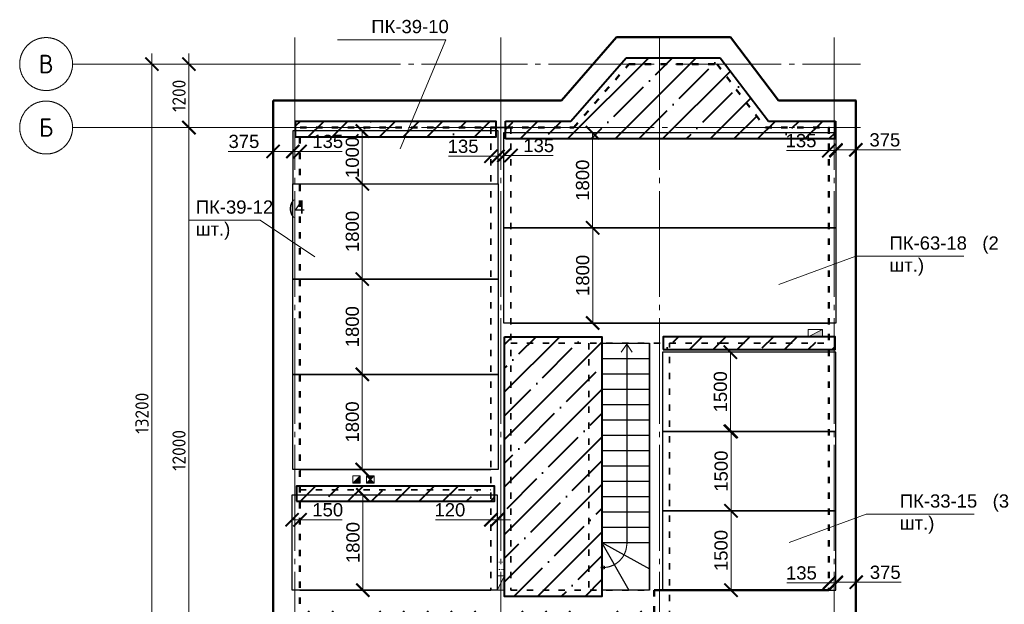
# Model space of a CAD drawing. Header units: millimetres. Extents: x -2096172177 to 2055029645, y -728784453 to 1899906214.
# Tile 80 of 109: x 3657062 to 3675680, y 1828471 to 1839521. Entities that reach past the tile are written whole.
import ezdxf
from ezdxf import colors
from ezdxf.entities.mleader import LeaderData, LeaderLine
from ezdxf.enums import TextEntityAlignment as Align
from ezdxf.math import Vec2, Vec3

# ---------------------------------------------------------------- set-up
doc = ezdxf.new("R2010")
doc.units = ezdxf.units.MM
doc.linetypes.add('ACAD_ISO03W100', pattern=[30, 12, -18])
doc.linetypes.add('DASHDOT_axis', pattern=[24, 20, -1.5, 1, -1.5])
for name, color, linetype, lineweight in [('Вентканалы', 214, 'Continuous', 18), ('Внутренние стены', 3, 'Continuous', 35), ('Лестница', 7, 'Continuous', 25), ('Монолитные участки', 6, 'Continuous', 40), ('Наружные стены', 1, 'Continuous', 50), ('Плиты', 5, 'Continuous', 30), ('Размеры плит', 202, 'Continuous', 18), ('Толщины привязок', 130, 'Continuous', 18)]:
    doc.layers.add(name, color=color, linetype=linetype, lineweight=lineweight)
doc.styles.add('GOST-2.304_Type-B', font='GOST Common.ttf')
doc.styles.get("Standard").update_dxf_attribs({"font": 'arial.ttf'})
doc.styles.add('стиль для стен', font='arial.ttf')
doc.dimstyles.new('размеры плит', dxfattribs={"dimtxt": 2.5, "dimasz": 2.5, "dimexe": 1.25, "dimexo": 0.625, "dimtad": 1, "dimtxsty": 'стиль для стен', "dimblk": 'ARCHTICK', "dimcen": 2.5, "dimse1": 1, "dimse2": 1, "dimclrt": 3, "dimadec": 0, "dimazin": 0, "dimtfac": 1, "dimtmove": 0, "dimatfit": 3, "dimldrblk": 'CLOSEDBLANK', "dimfxl": 0, "dimarcsym": 0})

# ---------------------------------------------------------------- blocks, each defined once
blk = doc.blocks.new('_ArchTick')
at = {"color": 0, "linetype": 'ByBlock', "const_width": 0.15}
blk.add_lwpolyline([(-0.5, -0.5), (0.5, 0.5)], dxfattribs=at)
blk = doc.blocks.new('л')
at = {"layer": 'Лестница'}
blk.add_line((0, 0), (900, 0), dxfattribs=at)
blk = doc.blocks.new('а')
at = {"layer": 'Лестница'}
blk.add_blockref('л', (-900, 0), dxfattribs=at)
blk = doc.blocks.new('*D603')
at = {"layer": 'Defpoints', "color": 0, "transparency": 16777216}
for p in [(1832882, 940040), (1832868, 939040), (1832882, 939040)]:
    blk.add_point(p, dxfattribs=at)
at = {"layer": 'Размеры плит', "color": 0, "lineweight": -2, "transparency": 16777216}
blk.add_line((1832868, 940040), (1832868, 939040), dxfattribs=at)
at = {"layer": 'Размеры плит', "color": 0, "lineweight": -2, "transparency": 16777216, "xscale": 250, "yscale": 250, "zscale": 250}
for p, rotation in [((1832868, 940040), 90), ((1832868, 939040), 270)]:
    blk.add_blockref('_ArchTick', p, dxfattribs=dict(at, rotation=rotation))
at = {"layer": 'Размеры плит', "color": 3, "transparency": 16777216, "insert": (1832681, 939540), "char_height": 250, "attachment_point": 5, "rotation": 90, "style": 'стиль для стен'}
blk.add_mtext('1000', dxfattribs=at)
blk = doc.blocks.new('_ClosedBlank')
at = {"color": 0, "linetype": 'ByBlock', "lineweight": -2}
for p, q in [((-1, 0.2), (0, 0)), ((-1, 0.2), (-1, -0.2)), ((0, 0), (-1, -0.2))]:
    blk.add_line(p, q, dxfattribs=at)
blk = doc.blocks.new('*D604')
at = {"layer": 'Defpoints', "color": 0, "transparency": 16777216}
for p in [(1832882, 939040), (1832868, 937240), (1832868, 937240)]:
    blk.add_point(p, dxfattribs=at)
at = {"layer": 'Размеры плит', "color": 0, "lineweight": -2, "transparency": 16777216}
blk.add_line((1832868, 939040), (1832868, 937240), dxfattribs=at)
at = {"layer": 'Размеры плит', "color": 0, "lineweight": -2, "transparency": 16777216, "xscale": 250, "yscale": 250, "zscale": 250}
for p, rotation in [((1832868, 939040), 90), ((1832868, 937240), 270)]:
    blk.add_blockref('_ArchTick', p, dxfattribs=dict(at, rotation=rotation))
at = {"layer": 'Размеры плит', "color": 3, "transparency": 16777216, "insert": (1832681, 938140), "char_height": 250, "attachment_point": 5, "rotation": 90, "style": 'стиль для стен'}
blk.add_mtext('1800', dxfattribs=at)
blk = doc.blocks.new('*D605')
at = {"layer": 'Defpoints', "color": 0, "transparency": 16777216}
for p in [(1832868, 937240), (1832868, 935440), (1832923, 935440)]:
    blk.add_point(p, dxfattribs=at)
at = {"layer": 'Размеры плит', "color": 0, "lineweight": -2, "transparency": 16777216}
blk.add_line((1832868, 937240), (1832868, 935440), dxfattribs=at)
at = {"layer": 'Размеры плит', "color": 0, "lineweight": -2, "transparency": 16777216, "xscale": 250, "yscale": 250, "zscale": 250}
for p, rotation in [((1832868, 937240), 90), ((1832868, 935440), 270)]:
    blk.add_blockref('_ArchTick', p, dxfattribs=dict(at, rotation=rotation))
at = {"layer": 'Размеры плит', "color": 3, "transparency": 16777216, "insert": (1832681, 936340), "char_height": 250, "attachment_point": 5, "rotation": 90, "style": 'стиль для стен'}
blk.add_mtext('1800', dxfattribs=at)
blk = doc.blocks.new('*D606')
at = {"layer": 'Defpoints', "color": 0, "transparency": 16777216}
for p in [(1832923, 935440), (1832868, 933640), (1832886, 933640)]:
    blk.add_point(p, dxfattribs=at)
at = {"layer": 'Размеры плит', "color": 0, "lineweight": -2, "transparency": 16777216}
blk.add_line((1832868, 935440), (1832868, 933640), dxfattribs=at)
at = {"layer": 'Размеры плит', "color": 0, "lineweight": -2, "transparency": 16777216, "xscale": 250, "yscale": 250, "zscale": 250}
for p, rotation in [((1832868, 935440), 90), ((1832868, 933640), 270)]:
    blk.add_blockref('_ArchTick', p, dxfattribs=dict(at, rotation=rotation))
at = {"layer": 'Размеры плит', "color": 3, "transparency": 16777216, "insert": (1832681, 934540), "char_height": 250, "attachment_point": 5, "rotation": 90, "style": 'стиль для стен'}
blk.add_mtext('1800', dxfattribs=at)
blk = doc.blocks.new('*D607')
at = {"layer": 'Defpoints', "color": 0, "transparency": 16777216}
for p in [(1832880, 933161), (1832880, 931360), (1832880, 931360)]:
    blk.add_point(p, dxfattribs=at)
at = {"layer": 'Размеры плит', "color": 0, "lineweight": -2, "transparency": 16777216}
blk.add_line((1832880, 933161), (1832880, 931360), dxfattribs=at)
at = {"layer": 'Размеры плит', "color": 0, "lineweight": -2, "transparency": 16777216, "xscale": 250, "yscale": 250, "zscale": 250}
for p, rotation in [((1832880, 933161), 90), ((1832880, 931360), 270)]:
    blk.add_blockref('_ArchTick', p, dxfattribs=dict(at, rotation=rotation))
at = {"layer": 'Размеры плит', "color": 3, "transparency": 16777216, "insert": (1832693, 932260), "char_height": 250, "attachment_point": 5, "rotation": 90, "style": 'стиль для стен'}
blk.add_mtext('1800', dxfattribs=at)
blk = doc.blocks.new('*D612')
at = {"layer": 'Defpoints', "color": 0, "transparency": 16777216}
for p in [(1836996, 940009), (1836996, 938210), (1837222, 938210)]:
    blk.add_point(p, dxfattribs=at)
at = {"layer": 'Размеры плит', "color": 0, "lineweight": -2, "transparency": 16777216}
blk.add_line((1837222, 940009), (1837222, 938210), dxfattribs=at)
at = {"layer": 'Размеры плит', "color": 0, "lineweight": -2, "transparency": 16777216, "xscale": 250, "yscale": 250, "zscale": 250}
for p, rotation in [((1837222, 940009), 90), ((1837222, 938210), 270)]:
    blk.add_blockref('_ArchTick', p, dxfattribs=dict(at, rotation=rotation))
at = {"layer": 'Размеры плит', "color": 3, "transparency": 16777216, "insert": (1837035, 939109), "char_height": 250, "attachment_point": 5, "rotation": 90, "style": 'стиль для стен'}
blk.add_mtext('1800', dxfattribs=at)
blk = doc.blocks.new('*D613')
at = {"layer": 'Defpoints', "color": 0, "transparency": 16777216}
for p in [(1837222, 938210), (1837222, 936410), (1837225, 936410)]:
    blk.add_point(p, dxfattribs=at)
at = {"layer": 'Размеры плит', "color": 0, "lineweight": -2, "transparency": 16777216}
blk.add_line((1837225, 938210), (1837225, 936410), dxfattribs=at)
at = {"layer": 'Размеры плит', "color": 0, "lineweight": -2, "transparency": 16777216, "xscale": 250, "yscale": 250, "zscale": 250}
for p, rotation in [((1837225, 938210), 90), ((1837225, 936410), 270)]:
    blk.add_blockref('_ArchTick', p, dxfattribs=dict(at, rotation=rotation))
at = {"layer": 'Размеры плит', "color": 3, "transparency": 16777216, "insert": (1837037, 937310), "char_height": 250, "attachment_point": 5, "rotation": 90, "style": 'стиль для стен'}
blk.add_mtext('1800', dxfattribs=at)
blk = doc.blocks.new('*D614')
at = {"layer": 'Defpoints', "color": 0, "transparency": 16777216}
for p in [(1839828, 935860), (1839828, 934360), (1839828, 934360)]:
    blk.add_point(p, dxfattribs=at)
at = {"layer": 'Размеры плит', "color": 0, "lineweight": -2, "transparency": 16777216}
blk.add_line((1839828, 935860), (1839828, 934360), dxfattribs=at)
at = {"layer": 'Размеры плит', "color": 0, "lineweight": -2, "transparency": 16777216, "xscale": 250, "yscale": 250, "zscale": 250}
for p, rotation in [((1839828, 935860), 90), ((1839828, 934360), 270)]:
    blk.add_blockref('_ArchTick', p, dxfattribs=dict(at, rotation=rotation))
at = {"layer": 'Размеры плит', "color": 3, "transparency": 16777216, "insert": (1839641, 935110), "char_height": 250, "attachment_point": 5, "rotation": 90, "style": 'стиль для стен'}
blk.add_mtext('1500', dxfattribs=at)
blk = doc.blocks.new('*D615')
at = {"layer": 'Defpoints', "color": 0, "transparency": 16777216}
for p in [(1839828, 934360), (1839828, 932860), (1839842, 932860)]:
    blk.add_point(p, dxfattribs=at)
at = {"layer": 'Размеры плит', "color": 0, "lineweight": -2, "transparency": 16777216}
blk.add_line((1839842, 934360), (1839842, 932860), dxfattribs=at)
at = {"layer": 'Размеры плит', "color": 0, "lineweight": -2, "transparency": 16777216, "xscale": 250, "yscale": 250, "zscale": 250}
for p, rotation in [((1839842, 934360), 90), ((1839842, 932860), 270)]:
    blk.add_blockref('_ArchTick', p, dxfattribs=dict(at, rotation=rotation))
at = {"layer": 'Размеры плит', "color": 3, "transparency": 16777216, "insert": (1839655, 933610), "char_height": 250, "attachment_point": 5, "rotation": 90, "style": 'стиль для стен'}
blk.add_mtext('1500', dxfattribs=at)
blk = doc.blocks.new('*D616')
at = {"layer": 'Defpoints', "color": 0, "transparency": 16777216}
for p in [(1839842, 932860), (1839841, 931360), (1839842, 931360)]:
    blk.add_point(p, dxfattribs=at)
at = {"layer": 'Размеры плит', "color": 0, "lineweight": -2, "transparency": 16777216}
blk.add_line((1839841, 932860), (1839841, 931360), dxfattribs=at)
at = {"layer": 'Размеры плит', "color": 0, "lineweight": -2, "transparency": 16777216, "xscale": 250, "yscale": 250, "zscale": 250}
for p, rotation in [((1839841, 932860), 90), ((1839841, 931360), 270)]:
    blk.add_blockref('_ArchTick', p, dxfattribs=dict(at, rotation=rotation))
at = {"layer": 'Размеры плит', "color": 3, "transparency": 16777216, "insert": (1839653, 932110), "char_height": 250, "attachment_point": 5, "rotation": 90, "style": 'стиль для стен'}
blk.add_mtext('1500', dxfattribs=at)
blk = doc.blocks.new('*D617')
at = {"layer": 'Defpoints', "color": 0, "transparency": 16777216}
for p in [(1841825, 940010), (1842200, 940010), (1842200, 939683)]:
    blk.add_point(p, dxfattribs=at)
at = {"layer": 'Размеры плит', "color": 0, "lineweight": -2, "transparency": 16777216}
for p, q in [((1841825, 939683), (1842200, 939683)), ((1842200, 939683), (1843050, 939683))]:
    blk.add_line(p, q, dxfattribs=at)
at = {"layer": 'Размеры плит', "color": 0, "lineweight": -2, "transparency": 16777216, "xscale": 250, "yscale": 250, "zscale": 250, "rotation": 180}
blk.add_blockref('_ArchTick', (1841825, 939683), dxfattribs=at)
at = {"layer": 'Размеры плит', "color": 0, "lineweight": -2, "transparency": 16777216, "xscale": 250, "yscale": 250, "zscale": 250}
blk.add_blockref('_ArchTick', (1842200, 939683), dxfattribs=at)
at = {"layer": 'Размеры плит', "color": 3, "transparency": 16777216, "insert": (1842750, 939870), "char_height": 250, "attachment_point": 5, "style": 'стиль для стен'}
blk.add_mtext('375', dxfattribs=at)
blk = doc.blocks.new('*D618')
at = {"layer": 'Defpoints', "color": 0, "transparency": 16777216}
for p in [(1841690, 939893), (1841825, 939893), (1841690, 939668)]:
    blk.add_point(p, dxfattribs=at)
at = {"layer": 'Размеры плит', "color": 0, "lineweight": -2, "transparency": 16777216}
for p, q in [((1841690, 939668), (1840890, 939668)), ((1841825, 939668), (1841690, 939668))]:
    blk.add_line(p, q, dxfattribs=at)
at = {"layer": 'Размеры плит', "color": 0, "lineweight": -2, "transparency": 16777216, "xscale": 250, "yscale": 250, "zscale": 250, "rotation": 180}
blk.add_blockref('_ArchTick', (1841690, 939668), dxfattribs=at)
at = {"layer": 'Размеры плит', "color": 0, "lineweight": -2, "transparency": 16777216, "xscale": 250, "yscale": 250, "zscale": 250}
blk.add_blockref('_ArchTick', (1841825, 939668), dxfattribs=at)
at = {"layer": 'Размеры плит', "color": 3, "transparency": 16777216, "insert": (1841165, 939856), "char_height": 250, "attachment_point": 5, "style": 'стиль для стен'}
blk.add_mtext('135', dxfattribs=at)
blk = doc.blocks.new('*D621')
at = {"layer": 'Defpoints', "color": 0, "transparency": 16777216}
for p in [(1841697, 931498), (1841697, 931391), (1841832, 931480)]:
    blk.add_point(p, dxfattribs=at)
at = {"layer": 'Размеры плит', "color": 0, "lineweight": -2, "transparency": 16777216}
for p, q in [((1841697, 931498), (1840897, 931498)), ((1841832, 931498), (1841697, 931498))]:
    blk.add_line(p, q, dxfattribs=at)
at = {"layer": 'Размеры плит', "color": 0, "lineweight": -2, "transparency": 16777216, "xscale": 250, "yscale": 250, "zscale": 250, "rotation": 180}
blk.add_blockref('_ArchTick', (1841697, 931498), dxfattribs=at)
at = {"layer": 'Размеры плит', "color": 0, "lineweight": -2, "transparency": 16777216, "xscale": 250, "yscale": 250, "zscale": 250}
blk.add_blockref('_ArchTick', (1841832, 931498), dxfattribs=at)
at = {"layer": 'Размеры плит', "color": 3, "transparency": 16777216, "insert": (1841172, 931685), "char_height": 250, "attachment_point": 5, "style": 'стиль для стен'}
blk.add_mtext('135', dxfattribs=at)
blk = doc.blocks.new('*D622')
at = {"layer": 'Defpoints', "color": 0, "transparency": 16777216}
for p in [(1841832, 931498), (1842207, 931510), (1842207, 931498)]:
    blk.add_point(p, dxfattribs=at)
at = {"layer": 'Размеры плит', "color": 0, "lineweight": -2, "transparency": 16777216}
for p, q in [((1841832, 931510), (1842207, 931510)), ((1842207, 931510), (1843057, 931510))]:
    blk.add_line(p, q, dxfattribs=at)
at = {"layer": 'Размеры плит', "color": 0, "lineweight": -2, "transparency": 16777216, "xscale": 250, "yscale": 250, "zscale": 250, "rotation": 180}
blk.add_blockref('_ArchTick', (1841832, 931510), dxfattribs=at)
at = {"layer": 'Размеры плит', "color": 0, "lineweight": -2, "transparency": 16777216, "xscale": 250, "yscale": 250, "zscale": 250}
blk.add_blockref('_ArchTick', (1842207, 931510), dxfattribs=at)
at = {"layer": 'Размеры плит', "color": 3, "transparency": 16777216, "insert": (1842757, 931697), "char_height": 250, "attachment_point": 5, "style": 'стиль для стен'}
blk.add_mtext('375', dxfattribs=at)
blk = doc.blocks.new('*D627')
at = {"layer": 'Defpoints', "color": 0, "transparency": 16777216}
for p in [(1831555, 939748), (1831690, 939849), (1831690, 939653)]:
    blk.add_point(p, dxfattribs=at)
at = {"layer": 'Размеры плит', "color": 0, "lineweight": -2, "transparency": 16777216}
for p, q in [((1831555, 939653), (1831690, 939653)), ((1831690, 939653), (1832490, 939653))]:
    blk.add_line(p, q, dxfattribs=at)
at = {"layer": 'Размеры плит', "color": 0, "lineweight": -2, "transparency": 16777216, "xscale": 250, "yscale": 250, "zscale": 250, "rotation": 180}
blk.add_blockref('_ArchTick', (1831555, 939653), dxfattribs=at)
at = {"layer": 'Размеры плит', "color": 0, "lineweight": -2, "transparency": 16777216, "xscale": 250, "yscale": 250, "zscale": 250}
blk.add_blockref('_ArchTick', (1831690, 939653), dxfattribs=at)
at = {"layer": 'Размеры плит', "color": 3, "transparency": 16777216, "insert": (1832215, 939841), "char_height": 250, "attachment_point": 5, "style": 'стиль для стен'}
blk.add_mtext('135', dxfattribs=at)
blk = doc.blocks.new('*D628')
at = {"layer": 'Defpoints', "color": 0, "transparency": 16777216}
for p in [(1831180, 939653), (1831180, 939653), (1831555, 939653)]:
    blk.add_point(p, dxfattribs=at)
at = {"layer": 'Размеры плит', "color": 0, "lineweight": -2, "transparency": 16777216}
for p, q in [((1831180, 939653), (1830330, 939653)), ((1831555, 939653), (1831180, 939653))]:
    blk.add_line(p, q, dxfattribs=at)
at = {"layer": 'Размеры плит', "color": 0, "lineweight": -2, "transparency": 16777216, "xscale": 250, "yscale": 250, "zscale": 250, "rotation": 180}
blk.add_blockref('_ArchTick', (1831180, 939653), dxfattribs=at)
at = {"layer": 'Размеры плит', "color": 0, "lineweight": -2, "transparency": 16777216, "xscale": 250, "yscale": 250, "zscale": 250}
blk.add_blockref('_ArchTick', (1831555, 939653), dxfattribs=at)
at = {"layer": 'Размеры плит', "color": 3, "transparency": 16777216, "insert": (1830630, 939841), "char_height": 250, "attachment_point": 5, "style": 'стиль для стен'}
blk.add_mtext('375', dxfattribs=at)
blk = doc.blocks.new('*D629')
at = {"layer": 'Defpoints', "color": 0, "transparency": 16777216}
for p in [(1835545, 939890), (1835680, 939890), (1835680, 939576)]:
    blk.add_point(p, dxfattribs=at)
at = {"layer": 'Размеры плит', "color": 0, "lineweight": -2, "transparency": 16777216}
for p, q in [((1835545, 939576), (1835680, 939576)), ((1835680, 939576), (1836480, 939576))]:
    blk.add_line(p, q, dxfattribs=at)
at = {"layer": 'Размеры плит', "color": 0, "lineweight": -2, "transparency": 16777216, "xscale": 250, "yscale": 250, "zscale": 250, "rotation": 180}
blk.add_blockref('_ArchTick', (1835545, 939576), dxfattribs=at)
at = {"layer": 'Размеры плит', "color": 0, "lineweight": -2, "transparency": 16777216, "xscale": 250, "yscale": 250, "zscale": 250}
blk.add_blockref('_ArchTick', (1835680, 939576), dxfattribs=at)
at = {"layer": 'Размеры плит', "color": 3, "transparency": 16777216, "insert": (1836205, 939763), "char_height": 250, "attachment_point": 5, "style": 'стиль для стен'}
blk.add_mtext('135', dxfattribs=at)
blk = doc.blocks.new('*D630')
at = {"layer": 'Defpoints', "color": 0, "transparency": 16777216}
for p in [(1835300, 939576), (1835300, 939562), (1835435, 939576)]:
    blk.add_point(p, dxfattribs=at)
at = {"layer": 'Размеры плит', "color": 0, "lineweight": -2, "transparency": 16777216}
for p, q in [((1835300, 939562), (1834500, 939562)), ((1835435, 939562), (1835300, 939562))]:
    blk.add_line(p, q, dxfattribs=at)
at = {"layer": 'Размеры плит', "color": 0, "lineweight": -2, "transparency": 16777216, "xscale": 250, "yscale": 250, "zscale": 250, "rotation": 180}
blk.add_blockref('_ArchTick', (1835300, 939562), dxfattribs=at)
at = {"layer": 'Размеры плит', "color": 0, "lineweight": -2, "transparency": 16777216, "xscale": 250, "yscale": 250, "zscale": 250}
blk.add_blockref('_ArchTick', (1835435, 939562), dxfattribs=at)
at = {"layer": 'Размеры плит', "color": 3, "transparency": 16777216, "insert": (1834775, 939749), "char_height": 250, "attachment_point": 5, "style": 'стиль для стен'}
blk.add_mtext('135', dxfattribs=at)
blk = doc.blocks.new('*D631')
at = {"layer": 'Defpoints', "color": 0, "transparency": 16777216}
for p in [(1831540, 932677), (1831690, 932691), (1831690, 932677)]:
    blk.add_point(p, dxfattribs=at)
at = {"layer": 'Размеры плит', "color": 0, "lineweight": -2, "transparency": 16777216}
for p, q in [((1831540, 932691), (1831690, 932691)), ((1831690, 932691), (1832490, 932691))]:
    blk.add_line(p, q, dxfattribs=at)
at = {"layer": 'Размеры плит', "color": 0, "lineweight": -2, "transparency": 16777216, "xscale": 250, "yscale": 250, "zscale": 250, "rotation": 180}
blk.add_blockref('_ArchTick', (1831540, 932691), dxfattribs=at)
at = {"layer": 'Размеры плит', "color": 0, "lineweight": -2, "transparency": 16777216, "xscale": 250, "yscale": 250, "zscale": 250}
blk.add_blockref('_ArchTick', (1831690, 932691), dxfattribs=at)
at = {"layer": 'Размеры плит', "color": 3, "transparency": 16777216, "insert": (1832215, 932878), "char_height": 250, "attachment_point": 5, "style": 'стиль для стен'}
blk.add_mtext('150', dxfattribs=at)
blk = doc.blocks.new('*D632')
at = {"layer": 'Defpoints', "color": 0, "transparency": 16777216}
for p in [(1835300, 932691), (1835300, 932691), (1835420, 932691)]:
    blk.add_point(p, dxfattribs=at)
at = {"layer": 'Размеры плит', "color": 0, "lineweight": -2, "transparency": 16777216}
for p, q in [((1835300, 932691), (1834250, 932691)), ((1835420, 932691), (1835300, 932691)), ((1835420, 932691), (1835670, 932691))]:
    blk.add_line(p, q, dxfattribs=at)
at = {"layer": 'Размеры плит', "color": 0, "lineweight": -2, "transparency": 16777216, "xscale": 250, "yscale": 250, "zscale": 250}
blk.add_blockref('_ArchTick', (1835300, 932691), dxfattribs=at)
at = {"layer": 'Размеры плит', "color": 0, "lineweight": -2, "transparency": 16777216, "xscale": 250, "yscale": 250, "zscale": 250, "rotation": 180}
blk.add_blockref('_ArchTick', (1835420, 932691), dxfattribs=at)
at = {"layer": 'Размеры плит', "color": 3, "transparency": 16777216, "insert": (1834525, 932878), "char_height": 250, "attachment_point": 5, "style": 'стиль для стен'}
blk.add_mtext('120', dxfattribs=at)
blk = doc.blocks.new('Фасад (на основе 1 эт)')
at = {"layer": 'Вентканалы'}
h = blk.add_hatch(color=256, dxfattribs=at)
h.dxf.hatch_style = 1
h.paths.add_polyline_path([(1841299.91, 936149.504), (1841569.91, 936149.504), (1841569.91, 936289.504)])
h = blk.add_hatch(color=256, dxfattribs=at)
h.dxf.hatch_style = 1
h.paths.add_polyline_path([(1832689.913, 933379.68), (1832829.913, 933379.68), (1832829.913, 933519.68)])
h = blk.add_hatch(color=256, dxfattribs=at)
h.dxf.hatch_style = 1
h.paths.add_polyline_path([(1833089.913, 933519.68), (1832949.913, 933519.68), (1833019.913, 933449.68)])
h.paths.add_polyline_path([(1833089.913, 933379.68), (1833019.913, 933449.68), (1832949.913, 933379.68)])
h = blk.add_hatch(color=256, dxfattribs=at)
h.dxf.hatch_style = 1
h.paths.add_polyline_path([(1835559.91, 931629.679), (1835419.91, 931359.679), (1835559.91, 931359.679)])
at = {"layer": 'Монолитные участки'}
h = blk.add_hatch(dxfattribs=at)
h.set_pattern_fill('ANSI35', color=256, scale=100)
h.set_pattern_definition([(45, (1804219.9, 919686.6), (-449.013, 449.013), []), (45, (1804668.9, 919686.6), (-449.013, 449.013), [793.75, -158.75, 0, -158.75])])
h.paths.add_polyline_path([(1835392.562, 940224.679), (1831607.506, 940224.679), (1831607.506, 939919.839), (1835392.562, 939919.839)])
h.paths.add_polyline_path([(1841813.957, 940224.641), (1840548.678, 940226.989), (1839634.948, 941423.988), (1837857.083, 941424.679), (1836813.401, 940224.679), (1835578.928, 940224.679), (1835578.928, 939888.695), (1841813.957, 939888.695)])
h.paths.add_polyline_path([(1837399.91, 936149.504), (1835559.91, 936149.504), (1835559.91, 931239.679), (1837399.91, 931239.679), (1837399.91, 931763.211, -0.23437072), (1837387.334, 931788.565, -0.23437072), (1837399.91, 931813.919)])
h.paths.add_polyline_path([(1841809.91, 936149.504), (1841569.91, 936149.504), (1841569.91, 936149.504), (1841299.91, 936149.504), (1838559.91, 936149.504), (1838559.91, 935909.504), (1841809.91, 935909.504)])
h.paths.add_polyline_path([(1835365.686, 933327.547), (1831626.345, 933327.547), (1831626.345, 933040.699), (1835365.686, 933040.699)])
h.paths.add_polyline_path([(1835420.074, 930970.466), (1831570.551, 930970.462), (1831569.91, 930684.764), (1835420.074, 930684.679)])
h.paths.add_polyline_path([(1838508.31, 930966.898), (1835562.787, 930966.894), (1835562.146, 930681.196), (1838508.31, 930681.111)])
at = {"linetype": 'DASHDOT_axis'}
for p, q in [((1831589.91, 941304.679), (1831589.91, 941804.679)), ((1835489.91, 941304.679), (1835489.91, 941804.679)), ((1838489.91, 941304.679), (1838489.91, 941804.679)), ((1841789.91, 941304.679), (1841789.91, 941804.679)), ((1828889.91, 927904.679), (1828889.91, 941504.679)), ((1828389.91, 941304.679), (1827389.91, 941304.679)), ((1831589.91, 941304.679), (1828389.91, 941304.679)), ((1828952.41, 941304.679), (1829014.91, 941304.679)), ((1829652.41, 941304.679), (1829714.91, 941304.679)), ((1841789.91, 941304.679), (1842289.91, 941304.679)), ((1828389.91, 940104.679), (1827389.91, 940104.679)), ((1831589.91, 940104.679), (1828389.91, 940104.679)), ((1829527.41, 940104.679), (1829464.91, 940104.679)), ((1829527.41, 940104.679), (1829464.91, 940104.679)), ((1841789.91, 940104.679), (1842289.91, 940104.679)), ((1829589.91, 931304.679), (1829589.91, 927904.679))]:
    blk.add_line(p, q, dxfattribs=at)
at = {"linetype": 'DASHDOT_axis', "lineweight": 15, "ltscale": 100}
for p, q in [((1831589.91, 941304.679), (1841789.91, 941304.679)), ((1831589.91, 940104.679), (1841789.91, 940104.679))]:
    blk.add_line(p, q, dxfattribs=at)
at = {"linetype": 'DASHDOT_axis', "lineweight": 20, "ltscale": 100}
for p, q in [((1831589.91, 941304.679), (1831589.91, 928104.679)), ((1835489.91, 941304.679), (1835489.91, 928104.679)), ((1838489.91, 941304.679), (1838489.91, 928104.679)), ((1841789.91, 941304.679), (1841789.91, 928104.679))]:
    blk.add_line(p, q, dxfattribs=at)
at = {"linetype": 'DASHDOT_axis'}
for centre in [(1826889.91, 941304.679), (1826889.91, 940104.679)]:
    blk.add_circle(centre, 500, dxfattribs=at)
at = {"layer": 'Вентканалы'}
for p, q in [((1841299.91, 936149.504), (1841569.91, 936289.504)), ((1832689.913, 933379.68), (1832829.913, 933519.68)), ((1832949.913, 933379.68), (1833089.913, 933519.68)), ((1832949.913, 933519.68), (1833089.913, 933379.68)), ((1835559.91, 931629.679), (1835419.91, 931359.679))]:
    blk.add_line(p, q, dxfattribs=at)
for points in [[(1841299.91, 936289.504), (1841569.91, 936289.504), (1841569.91, 936149.504), (1841299.91, 936149.504)], [(1832689.913, 933519.68), (1832829.913, 933519.68), (1832829.913, 933379.68), (1832689.913, 933379.68)], [(1832949.913, 933519.68), (1833089.913, 933519.68), (1833089.913, 933379.68), (1832949.913, 933379.68)], [(1835419.91, 931359.679), (1835419.91, 931629.679), (1835559.91, 931629.679), (1835559.91, 931359.679)]]:
    blk.add_lwpolyline(points, close=True, dxfattribs=at)
at = {"layer": 'Вентканалы', "linetype": 'ACAD_ISO03W100'}
blk.add_lwpolyline([(1835419.91, 931889.679), (1835559.91, 931889.679), (1835559.91, 931749.679), (1835419.91, 931749.679)], close=True, dxfattribs=at)
at = {"layer": 'Внутренние стены', "linetype": 'ACAD_ISO03W100', "ltscale": 10}
for p, q in [((1835299.91, 940104.679), (1835299.91, 931359.679)), ((1835679.91, 940104.679), (1835679.91, 931359.679)), ((1835679.91, 936029.504), (1839675.243, 936029.504)), ((1837149.91, 936029.504), (1837149.91, 931359.68)), ((1838679.917, 930849.685), (1838679.77, 936027.872)), ((1839675.243, 936029.504), (1841689.91, 936029.504)), ((1831689.913, 933259.68), (1835300.452, 933259.68)), ((1835679.91, 931359.679), (1838299.91, 931359.679))]:
    blk.add_line(p, q, dxfattribs=at)
at = {"layer": 'Внутренние стены'}
for p, q in [((1835299.91, 940104.679), (1835679.91, 940104.679)), ((1835679.91, 936409.504), (1839675.243, 936409.504)), ((1839675.243, 936409.504), (1841689.91, 936409.504)), ((1838299.903, 931359.674), (1838299.77, 936027.862)), ((1831689.913, 933639.68), (1835300.452, 933639.68)), ((1831689.91, 931359.679), (1835299.91, 931359.679))]:
    blk.add_line(p, q, dxfattribs=at)
at = {"layer": 'Лестница'}
for p, q in [((1837399.91, 932259.679), (1837399.91, 936029.679)), ((1837399.91, 936029.679), (1838299.91, 936029.679)), ((1837869.182, 936008.565), (1837869.182, 932238.565)), ((1838299.91, 936029.679), (1838299.91, 931359.679)), ((1837399.91, 935739.679), (1838299.91, 935739.679)), ((1837399.91, 935449.679), (1838299.91, 935449.679)), ((1837399.91, 935159.679), (1838299.91, 935159.679)), ((1837399.91, 934869.679), (1838299.91, 934869.679)), ((1837399.91, 934579.679), (1838299.91, 934579.679)), ((1837399.91, 934289.679), (1838299.91, 934289.679)), ((1837399.91, 933999.679), (1838299.91, 933999.679)), ((1837399.91, 933709.679), (1838299.91, 933709.679)), ((1837399.91, 933419.679), (1838299.91, 933419.679)), ((1837399.91, 933129.679), (1838299.91, 933129.679)), ((1837399.91, 932839.679), (1838299.91, 932839.679)), ((1837399.91, 932549.679), (1838299.91, 932549.679)), ((1837399.91, 932549.679), (1838299.91, 932549.679)), ((1837399.91, 932549.679), (1838299.91, 932549.679)), ((1837399.91, 932549.679), (1838299.91, 932549.679)), ((1837399.91, 932549.679), (1838299.91, 932549.679)), ((1837399.91, 932259.679), (1837399.91, 931359.679)), ((1837399.91, 932259.679), (1838299.91, 932259.679)), ((1837399.91, 932259.679), (1838299.91, 931762.553)), ((1837400.45, 932252.014), (1837907.099, 931360.983)), ((1838299.91, 931359.679), (1837399.91, 931359.68))]:
    blk.add_line(p, q, dxfattribs=at)
at = {"layer": 'Лестница', "linetype": 'DASHDOT_axis', "lineweight": 15, "ltscale": 100}
for p, q in [((1837869.44, 936008.18), (1837765.907, 935858.441)), ((1837869.182, 936008.565), (1837970.476, 935859.53))]:
    blk.add_line(p, q, dxfattribs=at)
at = {"layer": 'Лестница'}
blk.add_circle((1837419.182, 931788.565), 31.847, dxfattribs=at)
at = {"layer": 'Лестница', "linetype": 'DASHDOT_axis', "lineweight": 15, "ltscale": 100}
blk.add_arc((1837419.182, 932238.565), 450, 270, 0, dxfattribs=at)
at = {"layer": 'Монолитные участки'}
for p, q in [((1836813.401, 940224.679), (1837857.083, 941424.679)), ((1837857.083, 941424.679), (1839634.948, 941423.988)), ((1839634.948, 941423.988), (1840548.678, 940226.989)), ((1835578.928, 940224.679), (1836813.401, 940224.679)), ((1835578.928, 939888.695), (1835578.928, 940224.679)), ((1840548.678, 940226.989), (1841813.957, 940224.641)), ((1841813.957, 940224.641), (1841813.957, 939891.313)), ((1841813.957, 939888.695), (1835578.928, 939888.695)), ((1837399.91, 936029.504), (1837399.91, 931359.68))]:
    blk.add_line(p, q, dxfattribs=at)
for points in [[(1831607.506, 940224.679), (1835392.562, 940224.679), (1835392.562, 939919.839), (1831607.506, 939919.839)], [(1835559.91, 936149.504), (1837399.91, 936149.504), (1837399.91, 931239.679), (1835559.91, 931239.679)], [(1838559.91, 935909.504), (1841809.91, 935909.504), (1841809.91, 936149.504), (1838559.91, 936149.504)], [(1831626.345, 933040.699), (1835365.686, 933040.699), (1835365.686, 933327.547), (1831626.345, 933327.547)]]:
    blk.add_lwpolyline(points, close=True, dxfattribs=at)
at = {"layer": 'Наружные стены'}
for p, q in [((1836634.057, 940613.575), (1837676.548, 941811.993)), ((1837676.548, 941811.993), (1839830.364, 941811.993)), ((1839830.364, 941811.993), (1840739.626, 940613.575)), ((1831179.91, 927594.679), (1831179.91, 940614.679)), ((1831184.121, 940613.575), (1836634.057, 940613.575)), ((1840739.626, 940613.575), (1842204.121, 940613.575)), ((1842199.91, 940614.679), (1842199.91, 930849.679)), ((1841689.91, 931359.679), (1838389.91, 931359.679))]:
    blk.add_line(p, q, dxfattribs=at)
at = {"layer": 'Наружные стены', "linetype": 'ACAD_ISO03W100', "ltscale": 10}
for p, q in [((1836867.13, 940103.575), (1837908.863, 941301.993)), ((1837908.863, 941301.993), (1839577.133, 941301.993)), ((1839577.133, 941301.993), (1840491.887, 940103.575)), ((1831689.91, 928104.679), (1831689.91, 940104.679)), ((1831694.121, 940103.575), (1836867.13, 940103.575)), ((1840491.887, 940103.575), (1841694.121, 940103.575)), ((1841689.91, 940104.679), (1841689.91, 931359.679)), ((1838389.91, 931359.679), (1838389.91, 928104.679))]:
    blk.add_line(p, q, dxfattribs=at)
at = {"layer": 'Плиты'}
for points in [[(1831554.913, 939039.68), (1835434.913, 939039.68), (1835434.913, 940039.68), (1831554.913, 940039.68)], [(1835544.91, 940009.504), (1841824.91, 940009.504), (1841824.91, 938209.504), (1835544.91, 938209.504)], [(1831554.913, 939039.68), (1835434.913, 939039.68), (1835434.913, 937239.68), (1831554.913, 937239.68)], [(1835544.91, 938209.504), (1841824.91, 938209.504), (1841824.91, 936409.504), (1835544.91, 936409.504)], [(1831554.913, 937239.68), (1835434.913, 937239.68), (1835434.913, 935439.68), (1831554.913, 935439.68)], [(1838544.91, 934359.679), (1841824.91, 934359.679), (1841824.91, 935859.679), (1838544.91, 935859.679)], [(1831554.913, 935439.68), (1835434.913, 935439.68), (1835434.913, 933639.68), (1831554.913, 933639.68)], [(1838544.91, 932859.679), (1841824.91, 932859.679), (1841824.91, 934359.679), (1838544.91, 934359.679)], [(1831539.91, 933159.679), (1835419.91, 933159.679), (1835419.91, 931359.679), (1831539.91, 931359.679)], [(1838544.91, 931359.679), (1841824.91, 931359.679), (1841824.91, 932859.679), (1838544.91, 932859.679)]]:
    blk.add_lwpolyline(points, close=True, dxfattribs=at)
at = {"layer": 'Размеры плит', "color": 40}
for p, q in [((1832401.063, 941765.566), (1834446.758, 941765.566)), ((1834446.758, 941765.566), (1833582.488, 939704.124)), ((1829589.91, 938353.6), (1830935.604, 938353.6)), ((1830935.604, 938353.6), (1831973.213, 937661.802)), ((1840745.937, 937137.514), (1842199.91, 937673.437)), ((1842199.91, 937673.437), (1844245.604, 937673.437)), ((1840940.913, 932261.997), (1842394.886, 932797.921)), ((1842394.886, 932797.921), (1844440.581, 932797.921))]:
    blk.add_line(p, q, dxfattribs=at)
at = {"linetype": 'DASHDOT_axis', "xscale": 250, "yscale": 250, "zscale": 250}
for p, rotation in [((1828889.91, 941304.679), 90), ((1829589.91, 941304.679), 90), ((1829589.91, 940104.679), 270), ((1829589.91, 940104.679), 90)]:
    blk.add_blockref('_ArchTick', p, dxfattribs=dict(at, rotation=rotation))
at = {"layer": 'Лестница', "rotation": 90}
for p in [(1837399.91, 935739.679), (1837399.91, 935449.679), (1837399.91, 935159.679), (1837399.91, 934869.679), (1837399.91, 934579.679), (1837399.91, 934289.679), (1837399.91, 933999.679), (1837399.91, 933709.679), (1837399.91, 933419.679), (1837399.91, 933129.679), (1837399.91, 932839.679), (1837399.91, 932549.679)]:
    blk.add_blockref('а', p, dxfattribs=at)
at = {"linetype": 'DASHDOT_axis', "style": 'GOST-2.304_Type-B'}
for s, p in [('В', (1826889.91, 941304.679)), ('Б', (1826889.91, 940104.679))]:
    blk.add_text(s, height=350, dxfattribs=at).set_placement(p, align=Align.MIDDLE_CENTER)
at = {"linetype": 'DASHDOT_axis', "insert": (1829402.41, 940704.679), "char_height": 250, "attachment_point": 5, "rotation": 90, "style": 'GOST-2.304_Type-B', "bg_fill": 3, "box_fill_scale": 1.1, "bg_fill_color": 256, "bg_fill_true_color": 13158600, "bg_fill_transparency": 0}
blk.add_mtext('1200', dxfattribs=at)
at = {"layer": 'Размеры плит', "color": 6, "char_height": 250, "width": 2094.33166, "attachment_point": 1, "style": 'стиль для стен'}
for s, insert in [('ПК-39-10\\P\\P      ', (1833039.244, 942138.605)), ('ПК-39-12   (4 шт.)\\P\\P      ', (1829719.499, 938726.639)), ('ПК-63-18   (2 шт.)\\P\\P      ', (1842838.09, 938046.476)), ('ПК-33-15   (3 шт.)\\P\\P      ', (1843033.067, 933170.96))]:
    blk.add_mtext(s, dxfattribs=dict(at, insert=insert))
at = {"layer": 'Размеры плит', "color": 40}
dim = blk.add_linear_dim(base=(1832868.028, 939039.68), p1=(1832881.831, 940039.839), p2=(1832881.831, 939039.68), angle=90, text='1000', dimstyle='размеры плит', dxfattribs=at)
dim.commit()
dim.dimension.update_dxf_attribs({"geometry": '*D603', "text_midpoint": (1832868.028, 939539.759), "dimtype": 128})
for base, p1, p2, picture, middle in [((1837222.454, 938209.504), (1836996.393, 940008.695), (1836996.393, 938209.504), '*D612', (1837034.954, 939109.1)), ((1832880.394, 931359.679), (1832880.394, 933160.699), (1832880.394, 931359.679), '*D607', (1832692.894, 932260.189))]:
    dim = blk.add_linear_dim(base=base, p1=p1, p2=p2, angle=90, text='1800', dimstyle='размеры плит', dxfattribs=at)
    dim.commit()
    dim.dimension.update_dxf_attribs({"geometry": picture, "text_midpoint": middle})
for base, p1, p2, picture, middle in [((1831179.91, 939653.238), (1831554.913, 939653.238), (1831179.91, 939653.238), '*D628', (1830629.91, 939840.738)), ((1831689.91, 939653.238), (1831554.913, 939747.703), (1831689.91, 939848.915), '*D627', (1832214.91, 939840.738)), ((1835299.91, 939561.867), (1835434.913, 939575.528), (1835299.91, 939575.528), '*D630', (1834774.91, 939749.367)), ((1835679.91, 939575.528), (1835544.91, 939889.725), (1835679.91, 939889.725), '*D629', (1836204.91, 939763.028)), ((1841689.91, 939668.419), (1841824.91, 939893.27), (1841689.91, 939893.27), '*D618', (1841164.91, 939855.919)), ((1842199.91, 939682.685), (1841824.91, 940009.504), (1842199.91, 940009.504), '*D617', (1842749.91, 939870.185)), ((1831689.91, 932690.815), (1831539.91, 932677.07), (1831689.91, 932677.07), '*D631', (1832214.91, 932878.315)), ((1835299.91, 932690.815), (1835419.91, 932690.815), (1835299.91, 932690.815), '*D632', (1834524.91, 932878.315)), ((1842207.038, 931509.639), (1841832.038, 931497.937), (1842207.038, 931497.937), '*D622', (1842757.038, 931697.139)), ((1841697.038, 931497.937), (1841832.038, 931480.094), (1841697.038, 931390.879), '*D621', (1841172.038, 931685.437))]:
    dim = blk.add_linear_dim(base=base, p1=p1, p2=p2, dimstyle='размеры плит', dxfattribs=at)
    dim.commit()
    dim.dimension.update_dxf_attribs({"geometry": picture, "text_midpoint": middle})
for base, p1, p2, picture, middle in [((1832868.028, 937239.68), (1832881.831, 939039.68), (1832868.028, 937239.68), '*D604', (1832680.528, 938139.68)), ((1837224.824, 936409.504), (1837222.454, 938209.504), (1837222.454, 936409.504), '*D613', (1837037.324, 937309.504)), ((1832868.028, 935439.68), (1832868.028, 937239.68), (1832923.489, 935439.68), '*D605', (1832680.528, 936339.68)), ((1839828.401, 934359.679), (1839828.401, 935859.679), (1839828.401, 934359.679), '*D614', (1839640.901, 935109.679)), ((1832868.028, 933639.68), (1832923.489, 935439.68), (1832885.583, 933639.68), '*D606', (1832680.528, 934539.68)), ((1839842.408, 932859.679), (1839828.401, 934359.679), (1839828.401, 932859.679), '*D615', (1839654.908, 933609.679)), ((1839840.765, 931359.679), (1839842.408, 932859.679), (1839842.408, 931359.679), '*D616', (1839653.265, 932109.679))]:
    dim = blk.add_linear_dim(base=base, p1=p1, p2=p2, angle=90, dimstyle='размеры плит', dxfattribs=at)
    dim.commit()
    dim.dimension.update_dxf_attribs({"geometry": picture, "text_midpoint": middle})
at = {"layer": 'Наружные стены', "linetype": 'ACAD_ISO03W100', "ltscale": 10}
ml = blk.add_multileader_mtext('Standard', dxfattribs=at)
ml.set_content('', color=256)
ml.set_leader_properties()
ml.build(insert=Vec2(0, 0))
ctx = ml.context
ctx.base_point, ctx.plane_origin = Vec3(1836875.13, 940103.575), Vec3(1835684.121, 940103.575)
notes = []
notes.append((ctx, [(0, (1, 1, 0), (1836867.13, 940103.575), (1, 0), 8, [(0, [(1835684.121, 940103.575)], 0, [])])]))
ctx.mtext.insert, ctx.mtext.flow_direction = Vec3(1836877.13, 940105.575), 5
for ctx, leaders in notes:
    for number, flags, end, landing, length, lines in leaders:
        leader = LeaderData()
        leader.index, (leader.has_last_leader_line, leader.has_dogleg_vector, leader.attachment_direction) = number, flags
        leader.last_leader_point, leader.dogleg_vector, leader.dogleg_length = Vec3(end), Vec3(landing), length
        for number, points, colour, breaks in lines:
            line = LeaderLine()
            line.index, line.vertices, line.color, line.breaks = number, Vec3.list(points), colors.encode_raw_color(colour), breaks
            leader.lines.append(line)
        ctx.leaders.append(leader)
at = {"linetype": 'DASHDOT_axis'}
for p, q in [((1829589.91, 941504.679), (1829589.91, 939904.679)), ((1829589.91, 940304.679), (1829589.91, 930904.679))]:
    blk.add_line(p, q, dxfattribs=at)
at = {"linetype": 'DASHDOT_axis', "insert": (1828702.41, 934704.679), "char_height": 250, "attachment_point": 5, "rotation": 90, "style": 'GOST-2.304_Type-B', "bg_fill": 3, "box_fill_scale": 1.1, "bg_fill_color": 256, "bg_fill_true_color": 13158600, "bg_fill_transparency": 0}
blk.add_mtext('13200', dxfattribs=at)
at = {"linetype": 'DASHDOT_axis', "insert": (1829402.41, 934002.458), "char_height": 250, "attachment_point": 5, "rotation": 90, "style": 'GOST-2.304_Type-B', "bg_fill": 3, "box_fill_scale": 1.1, "bg_fill_color": 256, "bg_fill_true_color": 13158600, "bg_fill_transparency": 0}
blk.add_mtext('12000', dxfattribs=at)

msp = doc.modelspace()

# ---------------------------------------------------------------- block references
at = {"layer": 'Толщины привязок'}
msp.add_blockref('Фасад (на основе 1 эт)', (1830671.788, 897377.872), dxfattribs=at)

doc.saveas('drawing.dxf')
